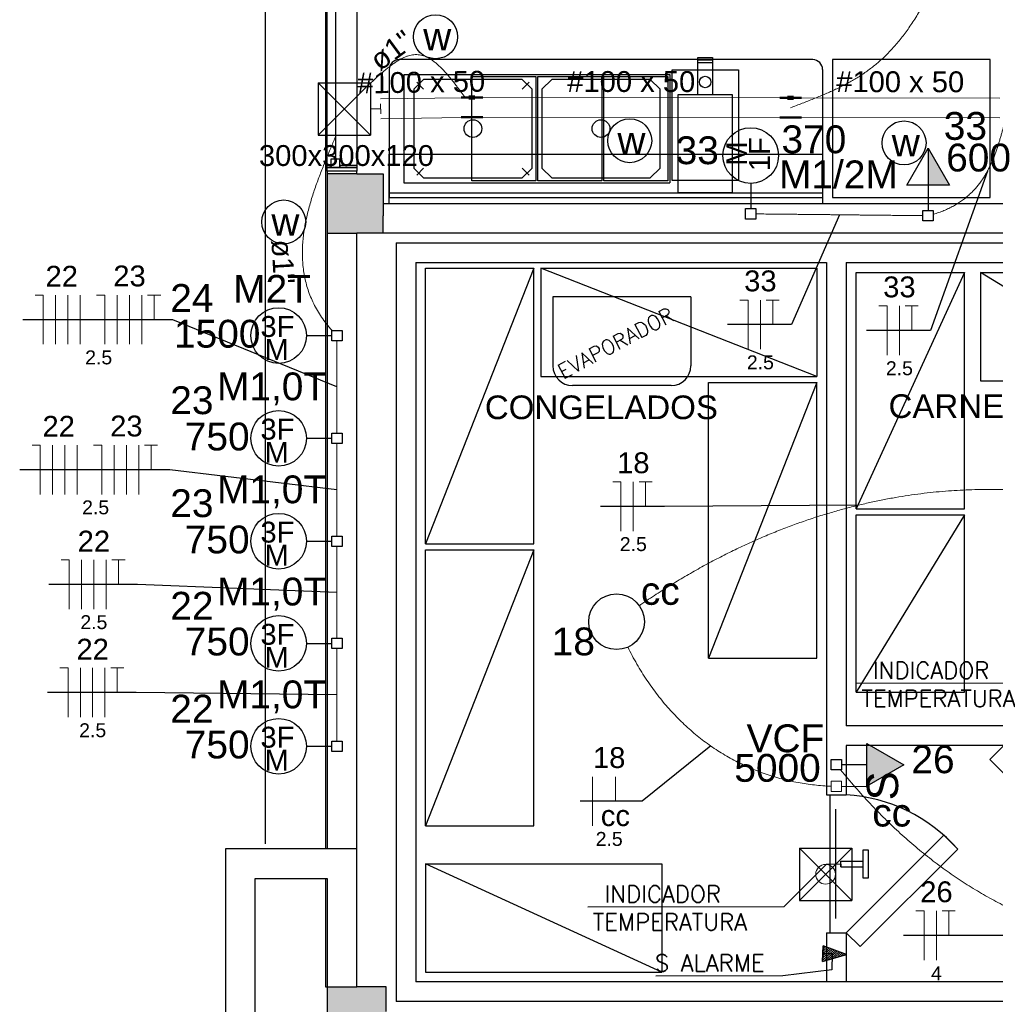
# Model space of a CAD drawing. Header units: millimetres. Extents: x 7 to 269, y 1 to 169.
# Tile 18 of 115: x 52.26 to 57.21, y 35.81 to 40.81. Entities that reach past the tile are written whole.
import ezdxf

# ---------------------------------------------------------------- set-up
doc = ezdxf.new("R2010")
doc.units = ezdxf.units.MM
doc.header["$MEASUREMENT"] = 0
for name, color, linetype, lineweight in [('CE-Pontos', 9, 'Continuous', 20), ('Eletroduto - Marco Polo', 6, 'Continuous', 9), ('Fiação - Marco Polo', 3, 'Continuous', 9), ('Interruptor - Marco Polo', 150, 'Continuous', 9), ('Layout - Marco Polo', 252, 'Continuous', 25), ('Layout-02 - Marco Polo', 243, 'Continuous', 50), ('Linha de Chamada - Marco Polo', 1, 'Continuous', 25), ('Luminárias - Marco Polo', 5, 'Continuous', 25), ('Textos - Marco Polo', 143, 'Continuous', 25), ('Tomadas - Marco Polo', 150, 'Continuous', 25)]:
    doc.layers.add(name, color=color, linetype=linetype, lineweight=lineweight)
doc.layers.add('Parede - Marco Polo', color=7, linetype='Continuous')
doc.styles.add('Arial', font='arial.ttf')
doc.styles.add('romans', font='romans')

msp = doc.modelspace()

# ---------------------------------------------------------------- hatches: boundary and pattern name
at = {"layer": 'Parede - Marco Polo', "linetype": 'Continuous'}
for points in [[(53.9684, 39.8143), (54.1034, 39.8143), (54.1034, 39.8143), (54.1034, 40.0268), (54.1034, 40.0268), (53.8184, 40.0268), (53.8184, 39.8143), (53.9534, 39.8143), (53.9684, 39.8143), (53.9684, 39.8143)], [(53.8184, 39.7268), (54.1034, 39.7268), (54.1034, 39.8143), (53.8184, 39.8143), (53.8184, 39.7268), (53.8184, 39.7268)], [(53.9684, 35.6018), (54.1184, 35.6018), (54.1184, 35.9018), (53.8184, 35.9018), (53.8184, 35.6018), (53.9684, 35.6018), (53.9684, 35.6018)]]:
    msp.add_hatch(color=256, dxfattribs=at).paths.add_polyline_path(points)
at = {"layer": 'Tomadas - Marco Polo', "linetype": 'Continuous'}
for points in [[(56.8683, 39.9695), (56.8683, 40.157), (56.9766, 39.9695)], [(56.5579, 36.9209), (56.7454, 37.0292), (56.5579, 37.1374)]]:
    msp.add_hatch(color=256, dxfattribs=at).paths.add_polyline_path(points)

# ---------------------------------------------------------------- linework, layer by layer
at = {"layer": 'CE-Pontos', "linetype": 'Continuous'}
msp.add_circle((56.3484, 36.4731), 0.05, dxfattribs=at)
at = {"layer": 'Eletroduto - Marco Polo', "linetype": 'Continuous'}
for p, q in [((54.5033, 40.4136), (54.0891, 40.4073)), ((54.0894, 40.3823), (54.0902, 40.3323)), ((56.1204, 40.413), (54.6033, 40.4143)), ((57.2333, 40.4119), (56.2204, 40.4128)), ((54.0398, 40.3565), (54.0898, 40.3573)), ((54.5033, 40.3135), (54.0906, 40.3073)), ((56.1204, 40.313), (54.6033, 40.3143)), ((57.2333, 40.312), (56.2204, 40.3128))]:
    msp.add_line(p, q, dxfattribs=at)
for points in [[(56.8639, 40.9219), (56.8446, 40.8864), (56.8252, 40.8527), (56.8058, 40.8207), (56.7863, 40.7905), (56.7667, 40.7618), (56.7469, 40.7348), (56.727, 40.7091), (56.7069, 40.685), (56.6866, 40.6621), (56.6661, 40.6405), (56.6453, 40.6201), (56.6243, 40.6008), (56.6029, 40.5825), (56.5812, 40.5653), (56.5592, 40.5489), (56.5368, 40.5333), (56.514, 40.5186), (56.4907, 40.5045), (56.4671, 40.491), (56.4429, 40.4781), (56.4183, 40.4656), (56.3931, 40.4536), (56.3674, 40.4418), (56.3412, 40.4304), (56.3143, 40.4191), (56.2869, 40.4079), (56.2588, 40.3968), (56.23, 40.3856), (56.2006, 40.3743), (56.1704, 40.3629)], [(54.5182, 40.4146), (54.4991, 40.4411), (54.4808, 40.4659), (54.4632, 40.4889), (54.4463, 40.5101), (54.43, 40.5296), (54.4142, 40.5474), (54.3989, 40.5634), (54.384, 40.5777), (54.3695, 40.5904), (54.3553, 40.6013), (54.3414, 40.6106), (54.3276, 40.6182), (54.3139, 40.6242), (54.3003, 40.6285), (54.2866, 40.6312), (54.2729, 40.6323), (54.2591, 40.6319), (54.245, 40.6298), (54.2307, 40.6262), (54.2161, 40.621), (54.2011, 40.6143), (54.1856, 40.606), (54.1696, 40.5963), (54.1531, 40.585), (54.1359, 40.5723), (54.118, 40.5581), (54.0994, 40.5424), (54.08, 40.5253), (54.0596, 40.5068), (54.0384, 40.4868)], [(57.2653, 40.312), (57.2603, 40.2957), (57.2554, 40.279), (57.2504, 40.2618), (57.2454, 40.2441), (57.2402, 40.2262), (57.2349, 40.2079), (57.2293, 40.1894), (57.2234, 40.1707), (57.2172, 40.1518), (57.2105, 40.1329), (57.2033, 40.114), (57.1956, 40.0951), (57.1873, 40.0762), (57.1783, 40.0575), (57.1686, 40.039), (57.1581, 40.0208), (57.1468, 40.0029), (57.1346, 39.9853), (57.1214, 39.9681), (57.1071, 39.9514), (57.0918, 39.9352), (57.0754, 39.9197), (57.0577, 39.9047), (57.0388, 39.8904), (57.0185, 39.8769), (56.9969, 39.8642), (56.9738, 39.8523), (56.9492, 39.8413), (56.923, 39.8313), (56.8952, 39.8223)], [(53.8641, 40.2241), (53.8536, 40.1982), (53.8425, 40.1713), (53.8309, 40.1434), (53.819, 40.1147), (53.8068, 40.0852), (53.7946, 40.0549), (53.7825, 40.0239), (53.7705, 39.9923), (53.7589, 39.9601), (53.7478, 39.9272), (53.7374, 39.8939), (53.7277, 39.8602), (53.7189, 39.826), (53.7111, 39.7915), (53.7045, 39.7567), (53.6993, 39.7216), (53.6955, 39.6864), (53.6933, 39.651), (53.6929, 39.6155), (53.6943, 39.5799), (53.6978, 39.5444), (53.7034, 39.5089), (53.7114, 39.4736), (53.7217, 39.4384), (53.7347, 39.4034), (53.7503, 39.3686), (53.7689, 39.3342), (53.7904, 39.3002), (53.8151, 39.2666), (53.843, 39.2334)], [(56.8419, 39.8153), (56.8017, 39.8157), (56.7639, 39.8161), (56.7285, 39.8165), (56.6952, 39.8168), (56.6638, 39.8171), (56.6342, 39.8174), (56.6062, 39.8177), (56.5797, 39.818), (56.5543, 39.8183), (56.53, 39.8185), (56.5066, 39.8188), (56.4839, 39.819), (56.4618, 39.8192), (56.44, 39.8195), (56.4183, 39.8197), (56.3967, 39.8199), (56.3749, 39.8202), (56.3528, 39.8204), (56.3301, 39.8206), (56.3067, 39.8209), (56.2824, 39.8211), (56.257, 39.8214), (56.2305, 39.8217), (56.2025, 39.822), (56.1729, 39.8223), (56.1415, 39.8226), (56.1082, 39.8229), (56.0728, 39.8233), (56.035, 39.8237), (55.9948, 39.8241)], [(53.8684, 39.1799), (53.8684, 39.158), (53.8684, 39.1374), (53.8684, 39.1181), (53.8684, 39.0998), (53.8684, 39.0826), (53.8684, 39.0663), (53.8684, 39.0508), (53.8684, 39.0361), (53.8684, 39.022), (53.8684, 39.0085), (53.8684, 38.9955), (53.8684, 38.9828), (53.8684, 38.9704), (53.8684, 38.9582), (53.8684, 38.946), (53.8684, 38.9339), (53.8684, 38.9217), (53.8684, 38.9093), (53.8684, 38.8966), (53.8684, 38.8836), (53.8684, 38.8701), (53.8684, 38.856), (53.8684, 38.8413), (53.8684, 38.8258), (53.8684, 38.8095), (53.8684, 38.7923), (53.8684, 38.774), (53.8684, 38.7547), (53.8684, 38.7341), (53.8684, 38.7122)], [(53.8684, 38.6585), (53.8684, 38.6366), (53.8684, 38.616), (53.8684, 38.5966), (53.8684, 38.5783), (53.8684, 38.561), (53.8684, 38.5447), (53.8684, 38.5292), (53.8684, 38.5145), (53.8684, 38.5004), (53.8684, 38.4868), (53.8684, 38.4738), (53.8684, 38.4611), (53.8684, 38.4486), (53.8684, 38.4364), (53.8684, 38.4242), (53.8684, 38.4121), (53.8684, 38.3999), (53.8684, 38.3874), (53.8684, 38.3747), (53.8684, 38.3617), (53.8684, 38.3481), (53.8684, 38.334), (53.8684, 38.3193), (53.8684, 38.3038), (53.8684, 38.2874), (53.8684, 38.2702), (53.8684, 38.2519), (53.8684, 38.2325), (53.8684, 38.2119), (53.8684, 38.1899)], [(55.4014, 37.8355), (55.4795, 37.8878), (55.5571, 37.9372), (55.6341, 37.9836), (55.7105, 38.0273), (55.7863, 38.0682), (55.8615, 38.1065), (55.9359, 38.1422), (56.0097, 38.1754), (56.0828, 38.2062), (56.1551, 38.2346), (56.2267, 38.2607), (56.2974, 38.2846), (56.3674, 38.3063), (56.4365, 38.326), (56.5048, 38.3436), (56.5721, 38.3593), (56.6386, 38.3732), (56.7041, 38.3853), (56.7687, 38.3956), (56.8323, 38.4043), (56.8949, 38.4115), (56.9564, 38.4171), (57.0169, 38.4214), (57.0763, 38.4242), (57.1346, 38.4258), (57.1918, 38.4262), (57.2478, 38.4255), (57.3027, 38.4236), (57.3564, 38.4208), (57.4088, 38.4171)], [(53.8684, 38.1364), (53.8684, 38.1146), (53.8684, 38.0942), (53.8684, 38.0749), (53.8684, 38.0568), (53.8684, 38.0396), (53.8684, 38.0234), (53.8684, 38.008), (53.8684, 37.9934), (53.8684, 37.9794), (53.8684, 37.966), (53.8684, 37.953), (53.8684, 37.9404), (53.8684, 37.9281), (53.8684, 37.9159), (53.8684, 37.9039), (53.8684, 37.8918), (53.8684, 37.8797), (53.8684, 37.8673), (53.8684, 37.8547), (53.8684, 37.8417), (53.8684, 37.8283), (53.8684, 37.8143), (53.8684, 37.7997), (53.8684, 37.7843), (53.8684, 37.7681), (53.8684, 37.751), (53.8684, 37.7328), (53.8684, 37.7136), (53.8684, 37.6931), (53.8684, 37.6714)], [(55.3441, 37.6267), (55.3668, 37.5826), (55.3905, 37.5399), (55.4153, 37.4986), (55.4411, 37.4587), (55.4679, 37.4202), (55.4956, 37.383), (55.5243, 37.3473), (55.5538, 37.3129), (55.5842, 37.28), (55.6155, 37.2484), (55.6475, 37.2183), (55.6804, 37.1896), (55.714, 37.1623), (55.7484, 37.1364), (55.7835, 37.112), (55.8192, 37.089), (55.8556, 37.0674), (55.8926, 37.0473), (55.9303, 37.0286), (55.9685, 37.0114), (56.0073, 36.9956), (56.0466, 36.9813), (56.0863, 36.9685), (56.1266, 36.9571), (56.1673, 36.9472), (56.2084, 36.9387), (56.2499, 36.9318), (56.2917, 36.9263), (56.3339, 36.9223), (56.3764, 36.9198)], [(53.8684, 37.6178), (53.8684, 37.5959), (53.8684, 37.5753), (53.8684, 37.5559), (53.8684, 37.5376), (53.8684, 37.5204), (53.8684, 37.5041), (53.8684, 37.4886), (53.8684, 37.4738), (53.8684, 37.4597), (53.8684, 37.4462), (53.8684, 37.4331), (53.8684, 37.4204), (53.8684, 37.408), (53.8684, 37.3958), (53.8684, 37.3837), (53.8684, 37.3715), (53.8684, 37.3593), (53.8684, 37.3469), (53.8684, 37.3342), (53.8684, 37.3211), (53.8684, 37.3076), (53.8684, 37.2935), (53.8684, 37.2787), (53.8684, 37.2632), (53.8684, 37.2469), (53.8684, 37.2297), (53.8684, 37.2114), (53.8684, 37.192), (53.8684, 37.1714), (53.8684, 37.1495)], [(56.4244, 37.003), (56.4988, 36.9151), (56.5741, 36.8321), (56.6503, 36.7541), (56.7276, 36.6808), (56.8059, 36.6122), (56.8852, 36.5481), (56.9655, 36.4885), (57.0468, 36.4333), (57.1293, 36.3823), (57.2128, 36.3354), (57.2974, 36.2925), (57.3831, 36.2536), (57.47, 36.2185), (57.558, 36.1871), (57.6471, 36.1593), (57.7375, 36.1349), (57.829, 36.114), (57.9217, 36.0964), (58.0157, 36.0819), (58.1108, 36.0704), (58.2073, 36.062), (58.305, 36.0563), (58.4039, 36.0534), (58.5042, 36.0532), (58.6058, 36.0555), (58.7087, 36.0602), (58.8129, 36.0672), (58.9185, 36.0764), (59.0255, 36.0877), (59.1339, 36.1009)]]:
    msp.add_spline(points, degree=3, dxfattribs=at)
at = {"layer": 'Fiação - Marco Polo'}
for p, q in [((52.3361, 39.4123), (52.3778, 39.4123)), ((52.3778, 39.1623), (52.3778, 39.4123)), ((52.4403, 39.1623), (52.4403, 39.4123)), ((52.5028, 39.1623), (52.5028, 39.4123)), ((52.5653, 39.1623), (52.5653, 39.4123)), ((52.6486, 39.4123), (52.6903, 39.4123)), ((52.6903, 39.1623), (52.6903, 39.4123)), ((52.7528, 39.1623), (52.7528, 39.4123)), ((52.8153, 39.1623), (52.8153, 39.4123)), ((52.8778, 39.1623), (52.8778, 39.4123)), ((52.9069, 39.4123), (52.9736, 39.4123)), ((52.9403, 39.2873), (52.9403, 39.4123)), ((55.9132, 39.3872), (55.9549, 39.3872)), ((55.9549, 39.1372), (55.9549, 39.3872)), ((56.0174, 39.1372), (56.0174, 39.3872)), ((56.0465, 39.3872), (56.1132, 39.3872)), ((56.0799, 39.2622), (56.0799, 39.3872)), ((56.619, 39.3571), (56.6606, 39.3571)), ((56.6606, 39.1071), (56.6606, 39.3571)), ((56.7231, 39.1071), (56.7231, 39.3571)), ((56.7523, 39.3571), (56.819, 39.3571)), ((56.7856, 39.2321), (56.7856, 39.3571)), ((52.3205, 38.651), (52.3622, 38.651)), ((52.3622, 38.401), (52.3622, 38.651)), ((52.4247, 38.401), (52.4247, 38.651)), ((52.4872, 38.401), (52.4872, 38.651)), ((52.5497, 38.401), (52.5497, 38.651)), ((52.633, 38.651), (52.6747, 38.651)), ((52.6747, 38.401), (52.6747, 38.651)), ((52.7372, 38.401), (52.7372, 38.651)), ((52.7997, 38.401), (52.7997, 38.651)), ((52.8622, 38.401), (52.8622, 38.651)), ((52.8913, 38.651), (52.958, 38.651)), ((52.9247, 38.526), (52.9247, 38.651)), ((55.2683, 38.4646), (55.3099, 38.4646)), ((55.3099, 38.2146), (55.3099, 38.4646)), ((55.3724, 38.2146), (55.3724, 38.4646)), ((55.4016, 38.4646), (55.4682, 38.4646)), ((55.4349, 38.3396), (55.4349, 38.4646)), ((52.4677, 38.0684), (52.5094, 38.0684)), ((52.5094, 37.8184), (52.5094, 38.0684)), ((52.5719, 37.8184), (52.5719, 38.0684)), ((52.6344, 37.8184), (52.6344, 38.0684)), ((52.6969, 37.8184), (52.6969, 38.0684)), ((52.7261, 38.0684), (52.7927, 38.0684)), ((52.7594, 37.9434), (52.7594, 38.0684)), ((52.4618, 37.52), (52.5034, 37.52)), ((52.5034, 37.27), (52.5034, 37.52)), ((52.5659, 37.27), (52.5659, 37.52)), ((52.6284, 37.27), (52.6284, 37.52)), ((52.6909, 37.27), (52.6909, 37.52)), ((52.7201, 37.52), (52.7868, 37.52)), ((52.7534, 37.395), (52.7534, 37.52)), ((55.1655, 36.7184), (55.1655, 36.9684)), ((55.2815, 36.8434), (55.2815, 36.9684)), ((56.8069, 36.2874), (56.8485, 36.2874)), ((56.8485, 36.0374), (56.8485, 36.2874)), ((56.911, 36.0374), (56.911, 36.2874)), ((56.9402, 36.2874), (57.0069, 36.2874)), ((56.9735, 36.1624), (56.9735, 36.2874))]:
    msp.add_line(p, q, dxfattribs=at)
at = {"layer": 'Interruptor - Marco Polo'}
for p, q in [((56.3768, 36.8925), (56.3768, 36.9456)), ((56.3768, 36.9456), (56.4299, 36.9456)), ((56.4299, 36.9456), (56.4299, 36.8925)), ((56.4299, 36.8925), (56.3768, 36.8925)), ((56.5583, 36.919), (56.4299, 36.919))]:
    msp.add_line(p, q, dxfattribs=at)
at = {"layer": 'Layout - Marco Polo'}
for p, q in [((53.5034, 80.2894), (53.5034, 36.6268)), ((53.8184, 40.0593), (53.8184, 43.1213)), ((53.9684, 43.1213), (53.9684, 40.0593)), ((53.8604, 43.0768), (53.8604, 40.1038)), ((56.2834, 40.6068), (54.1834, 40.6068)), ((55.6999, 40.4303), (55.6999, 40.6178)), ((55.6999, 40.6178), (55.7749, 40.6178)), ((55.6999, 40.6053), (55.7749, 40.6053)), ((55.6999, 40.5928), (55.7749, 40.5928)), ((55.7749, 40.6178), (55.7749, 40.4303)), ((54.1334, 40.5568), (54.1334, 39.9068)), ((54.2084, 40.5318), (54.2084, 39.9818)), ((54.2084, 40.5318), (55.5584, 40.5318)), ((55.5584, 40.5318), (55.5584, 39.9818)), ((55.5689, 40.5553), (55.9064, 40.5553)), ((55.5689, 39.9928), (55.5689, 40.5553)), ((55.9064, 40.5553), (55.9064, 39.9928)), ((56.3334, 40.5568), (56.3334, 39.9068)), ((54.3084, 40.4568), (54.2729, 40.4918)), ((54.8084, 40.4568), (54.8439, 40.4918)), ((55.5999, 39.9303), (55.5999, 40.4303)), ((55.5999, 40.4303), (55.8749, 40.4303)), ((55.8749, 40.4303), (55.8749, 39.9303)), ((53.8384, 40.1038), (53.8829, 40.1038)), ((53.8384, 40.0593), (53.8384, 40.1038)), ((53.8829, 40.0593), (53.8829, 40.1038)), ((53.8829, 40.0718), (53.8829, 40.0593)), ((53.8829, 40.0718), (53.9684, 40.0718)), ((53.9684, 40.0718), (53.9684, 40.0403)), ((53.8829, 40.0593), (53.8184, 40.0593)), ((53.8184, 40.0593), (53.9684, 40.0593)), ((53.9684, 40.0593), (53.8184, 40.0593)), ((53.8384, 40.0593), (53.8829, 40.0593)), ((53.9684, 40.0593), (53.9684, 40.0403)), ((54.3084, 40.0568), (54.2729, 40.0213)), ((54.2084, 39.9818), (55.5584, 39.9818)), ((55.9064, 39.9928), (55.5689, 39.9928)), ((54.1334, 39.9318), (56.3334, 39.9318)), ((55.8749, 39.9303), (55.5999, 39.9303)), ((54.1334, 39.9068), (56.3334, 39.9068)), ((54.1684, 39.6768), (63.0533, 39.6768)), ((54.1684, 39.6768), (54.1684, 35.8268)), ((54.2684, 39.5768), (56.3534, 39.5768)), ((54.2684, 39.5768), (54.2684, 35.9268)), ((56.3534, 39.5768), (56.3534, 36.8768)), ((56.4534, 39.5768), (58.7034, 39.5768)), ((56.4534, 39.5768), (56.4534, 37.2268)), ((57.4114, 37.4428), (56.5049, 37.4408)), ((57.2534, 37.2268), (56.4534, 37.2268)), ((56.4534, 37.1268), (56.4534, 36.8968)), ((56.4534, 37.1268), (56.4534, 36.8768)), ((57.2534, 37.1268), (56.4534, 37.1268)), ((56.3534, 36.8768), (56.4534, 36.8768)), ((56.4259, 36.5248), (56.3519, 36.5233)), ((56.4259, 36.5393), (56.5374, 36.5393)), ((56.4259, 36.5108), (56.4259, 36.5393)), ((56.4259, 36.5248), (56.4259, 36.5108)), ((56.1369, 36.3078), (56.3519, 36.5233)), ((56.4259, 36.5108), (56.5374, 36.5108)), ((56.1369, 36.3078), (55.1424, 36.3068)), ((56.3534, 36.1768), (56.4534, 36.1768)), ((56.3534, 36.1768), (56.3534, 35.9268)), ((56.4534, 36.1768), (56.4534, 35.9268)), ((56.3369, 36.1108), (56.3334, 36.0308)), ((56.3334, 36.0308), (56.3369, 36.1108)), ((56.3369, 36.1108), (56.3334, 36.0308)), ((56.3339, 36.0373), (56.3914, 36.0898)), ((56.3344, 36.0483), (56.3834, 36.0933)), ((56.3349, 36.0598), (56.3749, 36.0963)), ((56.3354, 36.0708), (56.3664, 36.0993)), ((56.3359, 36.0823), (56.3584, 36.1028)), ((56.3364, 36.0933), (56.3499, 36.1058)), ((56.4549, 36.0653), (56.3369, 36.1108)), ((56.4549, 36.0653), (56.3369, 36.1108)), ((56.3369, 36.1043), (56.3419, 36.1088)), ((56.3409, 36.0328), (56.3999, 36.0868)), ((56.3579, 36.0378), (56.4079, 36.0833)), ((56.3749, 36.0428), (56.4164, 36.0803)), ((56.3924, 36.0473), (56.4244, 36.0773)), ((56.4094, 36.0523), (56.4329, 36.0738)), ((56.4534, 36.0968), (56.4534, 35.9268)), ((56.3334, 36.0308), (56.4549, 36.0653)), ((56.3334, 36.0308), (56.4549, 36.0653)), ((56.3334, 36.0308), (56.4549, 36.0653)), ((56.3354, 36.0708), (56.3814, 36.0718)), ((56.3814, 36.0718), (56.3799, 35.9878)), ((56.4264, 36.0573), (56.4414, 36.0708)), ((56.4434, 36.0618), (56.4494, 36.0673)), ((58.7034, 35.9268), (54.2684, 35.9268)), ((58.8033, 35.8268), (54.1684, 35.8268))]:
    msp.add_line(p, q, dxfattribs=at)
at = {"layer": 'Layout - Marco Polo', "linetype": 'Continuous'}
for p, q in [((55.6639, 39.4028), (54.9644, 39.4028)), ((54.9644, 39.4028), (54.9644, 39.0528)), ((55.6639, 39.4028), (55.6639, 39.0528)), ((55.5644, 38.9528), (55.0644, 38.9528)), ((56.3709, 36.1768), (56.3709, 36.8768)), ((56.4004, 36.2493), (56.4004, 36.8043))]:
    msp.add_line(p, q, dxfattribs=at)
at = {"layer": 'Layout - Marco Polo'}
for points in [[(57.1839, 40.6078), (56.3839, 40.6078), (56.3839, 39.9078), (57.1839, 39.9078), (57.1839, 40.6078)], [(56.4534, 36.1768), (56.9484, 36.6718), (57.0189, 36.6008), (56.5239, 36.1058), (56.4534, 36.1768)], [(56.5374, 36.4548), (56.5659, 36.4548), (56.5659, 36.5948), (56.5374, 36.5948), (56.5374, 36.4548)]]:
    msp.add_lwpolyline(points, close=True, dxfattribs=at)
at = {"layer": 'Layout - Marco Polo', "linetype": 'Continuous'}
for points in [[(54.5534, 40.5218), (54.8784, 40.5218), (54.8784, 39.9918), (54.5534, 39.9918), (54.5534, 40.5218)], [(54.8884, 40.5218), (55.2134, 40.5218), (55.2134, 39.9918), (54.8884, 39.9918), (54.8884, 40.5218)], [(55.2234, 40.5218), (55.5484, 40.5218), (55.5484, 39.9918), (55.2234, 39.9918), (55.2234, 40.5218)]]:
    msp.add_lwpolyline(points, close=True, dxfattribs=at)
at = {"layer": 'Layout - Marco Polo'}
for points in [[(54.8084, 40.5068), (54.3084, 40.5068), (54.2584, 40.4568), (54.2584, 40.4568), (54.2584, 40.0568), (54.3084, 40.0068), (54.3084, 40.0068), (54.8084, 40.0068), (54.8584, 40.0568), (54.8584, 40.0568), (54.8584, 40.4568), (54.8084, 40.5068), (54.8084, 40.5068)], [(55.4584, 40.5068), (54.9584, 40.5068), (54.9084, 40.4568), (54.9084, 40.4568), (54.9084, 40.0568), (54.9584, 40.0068), (54.9584, 40.0068), (55.4584, 40.0068), (55.5084, 40.0568), (55.5084, 40.0568), (55.5084, 40.4568), (55.4584, 40.5068), (55.4584, 40.5068)], [(54.3184, 38.1493), (54.3184, 39.5493), (54.8679, 39.5493), (54.3184, 38.1493), (54.8679, 38.1493), (54.8679, 39.5493)], [(54.9034, 39.5493), (56.3034, 39.5493), (56.3034, 38.9993), (54.9034, 39.5493), (54.9034, 38.9993), (56.3034, 38.9993)], [(56.5034, 38.3268), (56.5034, 39.5268), (57.0534, 39.5268), (56.5034, 38.3268), (57.0534, 38.3268), (57.0534, 39.5268)], [(57.1339, 39.5268), (58.0339, 39.5268), (58.0339, 38.9768), (57.1339, 39.5268), (57.1339, 38.9768), (58.0339, 38.9768)], [(55.7534, 37.5693), (55.7534, 38.9693), (56.3034, 38.9693), (55.7534, 37.5693), (56.3034, 37.5693), (56.3034, 38.9693)], [(56.5034, 37.3968), (56.5034, 38.2968), (57.0534, 38.2968), (56.5034, 37.3968), (57.0534, 37.3968), (57.0534, 38.2968)], [(54.3184, 36.7193), (54.3184, 38.1193), (54.8679, 38.1193), (54.3184, 36.7193), (54.8679, 36.7193), (54.8679, 38.1193)], [(54.3184, 36.5268), (55.5179, 36.5268), (55.5179, 35.9768), (54.3184, 36.5268), (54.3184, 35.9768), (55.5179, 35.9768)]]:
    msp.add_lwpolyline(points, dxfattribs=at)
at = {"layer": 'Layout - Marco Polo', "linetype": 'Continuous'}
msp.add_lwpolyline([(54.1334, 39.8768), (54.1334, 40.1268), (56.3334, 40.1268), (56.3334, 39.8768)], dxfattribs=at)
at = {"layer": 'Layout - Marco Polo'}
for centre, radius in [((55.7374, 40.4933), 0.029), ((54.5584, 40.2568), 0.045), ((55.2084, 40.2568), 0.045)]:
    msp.add_circle(centre, radius, dxfattribs=at)
for centre, start, end in [((54.1834, 40.5568), 90, 180), ((56.2834, 40.5568), 0, 90)]:
    msp.add_arc(centre, 0.05, start, end, dxfattribs=at)
at = {"layer": 'Layout - Marco Polo', "linetype": 'Continuous'}
for centre, start, end in [((55.0644, 39.0528), 180, 270), ((55.5644, 39.0528), 270, 0)]:
    msp.add_arc(centre, 0.1, start, end, dxfattribs=at)
at = {"layer": 'Layout - Marco Polo', "color": 9, "linetype": 'Continuous'}
msp.add_arc((56.4034, 36.0558), 0.8222, 41.5137, 86.5137, dxfattribs=at)
at = {"layer": 'Layout-02 - Marco Polo'}
for p, q in [((54.5034, 40.4093), (54.5034, 40.4193)), ((54.5034, 40.4143), (54.5384, 40.4143)), ((54.5384, 40.4193), (54.5684, 40.4193)), ((54.5384, 40.4093), (54.5384, 40.4193)), ((54.5384, 40.4093), (54.5684, 40.4093)), ((54.5684, 40.4093), (54.5684, 40.4193)), ((54.5684, 40.4143), (54.6034, 40.4143)), ((54.6034, 40.4093), (54.6034, 40.4193)), ((56.1204, 40.4079), (56.1204, 40.4179)), ((56.1204, 40.4129), (56.1554, 40.4129)), ((56.1554, 40.4179), (56.1854, 40.4179)), ((56.1554, 40.4079), (56.1554, 40.4179)), ((56.1554, 40.4079), (56.1854, 40.4079)), ((56.1854, 40.4079), (56.1854, 40.4179)), ((56.1854, 40.4129), (56.2204, 40.4129)), ((56.2204, 40.4079), (56.2204, 40.4179)), ((54.5034, 40.3093), (54.5034, 40.3193)), ((54.6034, 40.3143), (54.5034, 40.3143)), ((54.6034, 40.3093), (54.6034, 40.3193)), ((56.1204, 40.3079), (56.1204, 40.3179)), ((56.2204, 40.3129), (56.1204, 40.3129)), ((56.2204, 40.3079), (56.2204, 40.3179))]:
    msp.add_line(p, q, dxfattribs=at)
at = {"layer": 'Linha de Chamada - Marco Polo'}
for p, q in [((57.1694, 40.0404), (56.8815, 39.2321)), ((56.4183, 39.8197), (56.1757, 39.2622)), ((53.0361, 39.2873), (52.2736, 39.2873)), ((53.8684, 38.946), (53.0361, 39.2873)), ((56.1757, 39.2622), (55.8507, 39.2622)), ((56.8815, 39.2321), (56.5565, 39.2321)), ((53.0205, 38.526), (52.258, 38.526)), ((53.8684, 38.4243), (53.0205, 38.526)), ((55.5307, 38.3396), (55.2058, 38.3396)), ((56.5125, 38.3455), (55.5307, 38.3396)), ((52.8552, 37.9434), (52.4052, 37.9434)), ((53.8684, 37.9038), (52.8552, 37.9434)), ((52.8493, 37.395), (52.3993, 37.395)), ((53.8684, 37.3837), (52.8493, 37.395)), ((55.7658, 37.1241), (55.4175, 36.8434)), ((55.4175, 36.8434), (55.103, 36.8434)), ((57.0694, 36.1624), (56.7444, 36.1624)), ((57.6343, 36.163), (57.0694, 36.1624))]:
    msp.add_line(p, q, dxfattribs=at)
for centre in [(54.3685, 40.7229), (55.3543, 40.1957), (56.7467, 40.1844), (53.598, 39.7831)]:
    msp.add_circle(centre, 0.1116, dxfattribs=at)
at = {"layer": 'Luminárias - Marco Polo'}
msp.add_circle((55.2874, 37.7546), 0.1412, dxfattribs=at)
at = {"layer": 'Parede - Marco Polo'}
for p, q in [((53.8099, 46.8768), (53.8099, 36.6018)), ((53.8184, 40.0403), (53.8184, 40.0593)), ((53.8184, 40.0403), (53.8184, 40.0593)), ((53.8184, 40.0403), (53.8184, 36.6018)), ((53.9684, 40.0403), (53.8184, 40.0403)), ((53.9684, 40.0268), (53.8184, 40.0268)), ((53.9684, 40.0268), (53.9684, 40.0403)), ((53.9684, 40.0268), (54.1034, 40.0268)), ((54.1034, 40.0268), (54.1034, 39.8768)), ((54.8084, 40.0568), (54.8439, 40.0213)), ((54.1034, 39.8768), (54.1034, 39.8143)), ((54.1034, 39.8768), (57.9184, 39.8768)), ((54.1034, 39.7268), (54.1034, 39.8143)), ((53.8184, 39.7268), (53.9684, 39.7268)), ((58.9534, 39.7268), (53.9684, 39.7268)), ((53.9684, 35.9018), (53.9684, 39.7268)), ((53.8184, 36.6018), (53.3034, 36.6018)), ((53.3034, 36.6018), (53.3034, 35.1018)), ((53.9684, 36.6018), (53.8184, 36.6018)), ((53.4534, 36.4518), (53.8184, 36.4518)), ((53.4534, 35.2518), (53.4534, 36.4518)), ((53.8099, 36.4518), (53.8099, 35.9018)), ((53.8184, 36.4518), (53.8184, 35.6018)), ((56.3799, 35.9878), (56.1309, 35.9578)), ((56.1309, 35.9578), (55.4864, 35.9568)), ((53.8099, 35.9018), (53.8184, 35.9018)), ((53.8184, 35.9018), (53.9684, 35.9018)), ((54.1184, 35.9018), (53.9684, 35.9018)), ((54.1184, 35.7768), (54.1184, 35.9018))]:
    msp.add_line(p, q, dxfattribs=at)
msp.add_lwpolyline([(57.2534, 37.1268), (57.7484, 36.6318), (57.6774, 36.5608), (57.1824, 37.0558), (57.2534, 37.1268)], close=True, dxfattribs=at)
at = {"layer": 'Tomadas - Marco Polo'}
for p, q in [((53.7733, 40.4886), (54.0383, 40.4886)), ((53.7733, 40.4886), (53.7733, 40.2236)), ((53.7733, 40.4886), (54.0383, 40.2236)), ((54.0383, 40.4886), (53.7733, 40.2236)), ((54.0383, 40.4886), (54.0383, 40.2236)), ((53.7733, 40.2236), (54.0383, 40.2236)), ((56.7601, 39.9695), (56.8683, 40.157)), ((56.8683, 40.157), (56.8683, 39.9695)), ((56.8683, 40.157), (56.9766, 39.9695)), ((55.9684, 39.9794), (55.9684, 39.8509)), ((56.9766, 39.9695), (56.7601, 39.9695)), ((56.8683, 39.9695), (56.8683, 39.8415)), ((55.9418, 39.8509), (55.9949, 39.8509)), ((55.9418, 39.7979), (55.9418, 39.8509)), ((55.9949, 39.8509), (55.9949, 39.7979)), ((56.8418, 39.8415), (56.8949, 39.8415)), ((56.8418, 39.7885), (56.8418, 39.8415)), ((56.8949, 39.8415), (56.8949, 39.7885)), ((55.9949, 39.7979), (55.9418, 39.7979)), ((56.8949, 39.7885), (56.8418, 39.7885)), ((53.8418, 39.1802), (53.8418, 39.2332)), ((53.8418, 39.2332), (53.8949, 39.2332)), ((53.8949, 39.2332), (53.8949, 39.1802)), ((53.7133, 39.2067), (53.8418, 39.2067)), ((53.8949, 39.1802), (53.8418, 39.1802)), ((53.7133, 38.6854), (53.8418, 38.6854)), ((53.8418, 38.6589), (53.8418, 38.7119)), ((53.8418, 38.7119), (53.8949, 38.7119)), ((53.8949, 38.7119), (53.8949, 38.6589)), ((53.8949, 38.6589), (53.8418, 38.6589)), ((53.8418, 38.1365), (53.8418, 38.1896)), ((53.8418, 38.1896), (53.8949, 38.1896)), ((53.8949, 38.1896), (53.8949, 38.1365)), ((53.7133, 38.163), (53.8418, 38.163)), ((53.8949, 38.1365), (53.8418, 38.1365)), ((53.7133, 37.6447), (53.8418, 37.6447)), ((53.8418, 37.6181), (53.8418, 37.6712)), ((53.8418, 37.6712), (53.8949, 37.6712)), ((53.8949, 37.6712), (53.8949, 37.6181)), ((53.8949, 37.6181), (53.8418, 37.6181)), ((53.8418, 37.0961), (53.8418, 37.1491)), ((53.8418, 37.1491), (53.8949, 37.1491)), ((53.8949, 37.1491), (53.8949, 37.0961)), ((56.5579, 36.9209), (56.5579, 37.1374)), ((56.5579, 37.1374), (56.7454, 37.0292)), ((53.7133, 37.1226), (53.8418, 37.1226)), ((53.8949, 37.0961), (53.8418, 37.0961)), ((56.3768, 37.0027), (56.3768, 37.0557)), ((56.3768, 37.0557), (56.4299, 37.0557)), ((56.4299, 37.0557), (56.4299, 37.0027)), ((56.5579, 37.0292), (56.4299, 37.0292)), ((56.7454, 37.0292), (56.5579, 36.9209)), ((56.4299, 37.0027), (56.3768, 37.0027)), ((56.2159, 36.6056), (56.4808, 36.6056)), ((56.2159, 36.6056), (56.2159, 36.3406)), ((56.2159, 36.6056), (56.4808, 36.3406)), ((56.4808, 36.6056), (56.2159, 36.3406)), ((56.4808, 36.6056), (56.4808, 36.3406)), ((56.2159, 36.3406), (56.4808, 36.3406))]:
    msp.add_line(p, q, dxfattribs=at)
for centre in [(55.9684, 40.1204), (53.5723, 39.2067), (53.5723, 38.6854), (53.5723, 38.163), (53.5723, 37.6447), (53.5723, 37.1226)]:
    msp.add_circle(centre, 0.1412, dxfattribs=at)

# ---------------------------------------------------------------- texts
at = {"layer": 'Fiação - Marco Polo', "attachment_point": 8, "line_spacing_factor": 0.798, "style": 'Arial'}
for s, insert, char_height, width in [('22', (52.4715, 39.4548), 0.1059, 0.25416), ('23', (52.8155, 39.4548), 0.1059, 0.25416), ('33', (56.0175, 39.4298), 0.1059, 0.25416), ('33', (56.723, 39.3993), 0.1059, 0.25416), ('2.5', (52.659, 39.0597), 0.0706, 0.25416), ('2.5', (56.0175, 39.0347), 0.0706, 0.25416), ('2.5', (56.723, 39.0047), 0.0706, 0.25416), ('22', (52.456, 38.6933), 0.1059, 0.25416), ('23', (52.7995, 38.6933), 0.1059, 0.25416), ('18', (55.3725, 38.5068), 0.1059, 0.25416), ('2.5', (52.6435, 38.2987), 0.0706, 0.25416), ('22', (52.6345, 38.1108), 0.1059, 0.25416), ('2.5', (55.3725, 38.1122), 0.0706, 0.25416), ('2.5', (52.6345, 37.7162), 0.0706, 0.25416), ('22', (52.6285, 37.5623), 0.1059, 0.25416), ('2.5', (52.6285, 37.1677), 0.0706, 0.25416), ('18', (55.25, 37.0108), 0.1059, 0.25416), ('cc', (55.2815, 36.7163), 0.1059, 0.25416), ('2.5', (55.25, 36.6162), 0.0706, 0.25416), ('26', (56.911, 36.3298), 0.1059, 0.25416), ('4', (56.911, 35.9352), 0.0706, 0.08472)]:
    msp.add_mtext(s, dxfattribs=dict(at, insert=insert, char_height=char_height, width=width))
at = {"layer": 'Interruptor - Marco Polo', "insert": (56.7188, 36.9959), "char_height": 0.1588, "width": 0.19062, "attachment_point": 9, "rotation": 90.0002, "line_spacing_factor": 0.798, "style": 'Arial'}
msp.add_mtext('S', dxfattribs=at)
at = {"layer": 'Linha de Chamada - Marco Polo', "char_height": 0.1412, "width": 0.50832, "attachment_point": 8, "line_spacing_factor": 0.798, "style": 'Arial'}
for insert in [(54.3773, 40.654), (55.3631, 40.1268), (56.7555, 40.1155), (53.6067, 39.7142)]:
    msp.add_mtext('w', dxfattribs=dict(at, insert=insert))
at = {"layer": 'Textos - Marco Polo', "line_spacing_factor": 0.798}
for s, insert, char_height, width, attachment_point, rotation, style in [('ø1"', (54.1775, 40.6098), 0.1059, 0.38124, 8, 36.2969, 'Arial'), ('#100 x 50', (54.2965, 40.4383), 0.1059, 1.14372, 8, 0.8709, 'Arial'), ('#100 x 50', (55.362, 40.4413), 0.1059, 1.14372, 8, 359.9484, 'Arial'), ('#100 x 50', (56.727, 40.4403), 0.1059, 1.14372, 8, 359.9484, 'Arial'), ('ø1"', (53.5389, 39.5784), 0.1059, 0.38124, 8, 273.3459, 'Arial'), ('EVAPORADOR', (55.0154, 38.9843), 0.075, 0.9, 7, 28.0004, 'romans')]:
    msp.add_mtext(s, dxfattribs=dict(at, insert=insert, char_height=char_height, width=width, attachment_point=attachment_point, rotation=rotation, style=style))
for s, insert, char_height, width, attachment_point, style in [('33', (57.058, 40.198), 0.1412, 0.33888, 8, 'Arial'), ('370', (56.289, 40.13), 0.1412, 0.50832, 8, 'Arial'), ('33', (55.697, 40.0745), 0.1412, 0.33888, 8, 'Arial'), ('600', (57.125, 40.0375), 0.1412, 0.50832, 8, 'Arial'), ('300x300x120', (53.9165, 40.0658), 0.1059, 1.39788, 8, 'Arial'), ('M1/2M', (56.4135, 39.952), 0.1412, 0.8472, 8, 'Arial'), ('M2T', (53.539, 39.373), 0.1412, 0.50832, 8, 'Arial'), ('24', (53.132, 39.327), 0.1412, 0.33888, 8, 'Arial'), ('1500', (53.2605, 39.1435), 0.1412, 0.67776, 8, 'Arial'), ('M1,0T', (53.539, 38.852), 0.1412, 0.8472, 8, 'Arial'), ('23', (53.132, 38.806), 0.1412, 0.33888, 8, 'Arial'), ('CONGELADOS', (54.619, 38.781), 0.12, 1.44, 7, 'Arial'), ('CARNE', (56.668, 38.787), 0.12, 0.72, 7, 'Arial'), ('750', (53.2605, 38.622), 0.1412, 0.50832, 8, 'Arial'), ('M1,0T', (53.539, 38.3295), 0.1412, 0.8472, 8, 'Arial'), ('23', (53.132, 38.2835), 0.1412, 0.33888, 8, 'Arial'), ('750', (53.2605, 38.0995), 0.1412, 0.50832, 8, 'Arial'), ('M1,0T', (53.539, 37.811), 0.1412, 0.8472, 8, 'Arial'), ('cc', (55.5095, 37.8385), 0.1412, 0.33888, 8, 'Arial'), ('22', (53.132, 37.765), 0.1412, 0.33888, 8, 'Arial'), ('750', (53.2605, 37.5815), 0.1412, 0.50832, 8, 'Arial'), ('18', (55.068, 37.582), 0.1412, 0.33888, 8, 'Arial'), ('INDICADOR ', (56.589, 37.4654), 0.085, 1.02, 7, 'romans'), ('M1,0T', (53.539, 37.289), 0.1412, 0.8472, 8, 'Arial'), ('22', (53.132, 37.243), 0.1412, 0.33888, 8, 'Arial'), ('TEMPERATURA ', (56.53, 37.3225), 0.085, 1.224, 7, 'romans'), ('VCF', (56.1445, 37.0905), 0.1412, 0.50832, 8, 'Arial'), ('750', (53.2605, 37.059), 0.1412, 0.50832, 8, 'Arial'), ('5000', (56.1045, 36.9405), 0.1412, 0.67776, 8, 'Arial'), ('26', (56.8935, 36.984), 0.1412, 0.33888, 8, 'Arial'), ('cc', (56.684, 36.7135), 0.1412, 0.33888, 8, 'Arial'), ('INDICADOR ', (55.227, 36.3304), 0.085, 1.02, 7, 'romans'), ('TEMPERATURA ', (55.167, 36.1885), 0.085, 1.224, 7, 'romans'), ('S ALARME', (55.482, 35.9804), 0.085, 0.816, 7, 'romans')]:
    msp.add_mtext(s, dxfattribs=dict(at, insert=insert, char_height=char_height, width=width, attachment_point=attachment_point, style=style))
at = {"layer": 'Tomadas - Marco Polo', "char_height": 0.1059, "attachment_point": 7, "rotation": 90.0002, "line_spacing_factor": 0.798, "style": 'Arial'}
for s, insert, width in [('M', (55.9501, 40.0689), 0.12708), ('1F', (56.0661, 40.0404), 0.25416)]:
    msp.add_mtext(s, dxfattribs=dict(at, insert=insert, width=width))
at = {"layer": 'Tomadas - Marco Polo', "char_height": 0.1059, "attachment_point": 9, "line_spacing_factor": 0.798, "style": 'Arial'}
for s, insert, width in [('3F', (53.6525, 39.1983), 0.25416), ('M', (53.624, 39.0828), 0.12708), ('3F', (53.6525, 38.6773), 0.25416), ('M', (53.624, 38.5613), 0.12708), ('3F', (53.6525, 38.1548), 0.25416), ('M', (53.624, 38.0393), 0.12708), ('3F', (53.6525, 37.6363), 0.25416), ('M', (53.624, 37.5208), 0.12708), ('3F', (53.6525, 37.1143), 0.25416), ('M', (53.624, 36.9988), 0.12708)]:
    msp.add_mtext(s, dxfattribs=dict(at, insert=insert, width=width))

doc.saveas('drawing.dxf')
